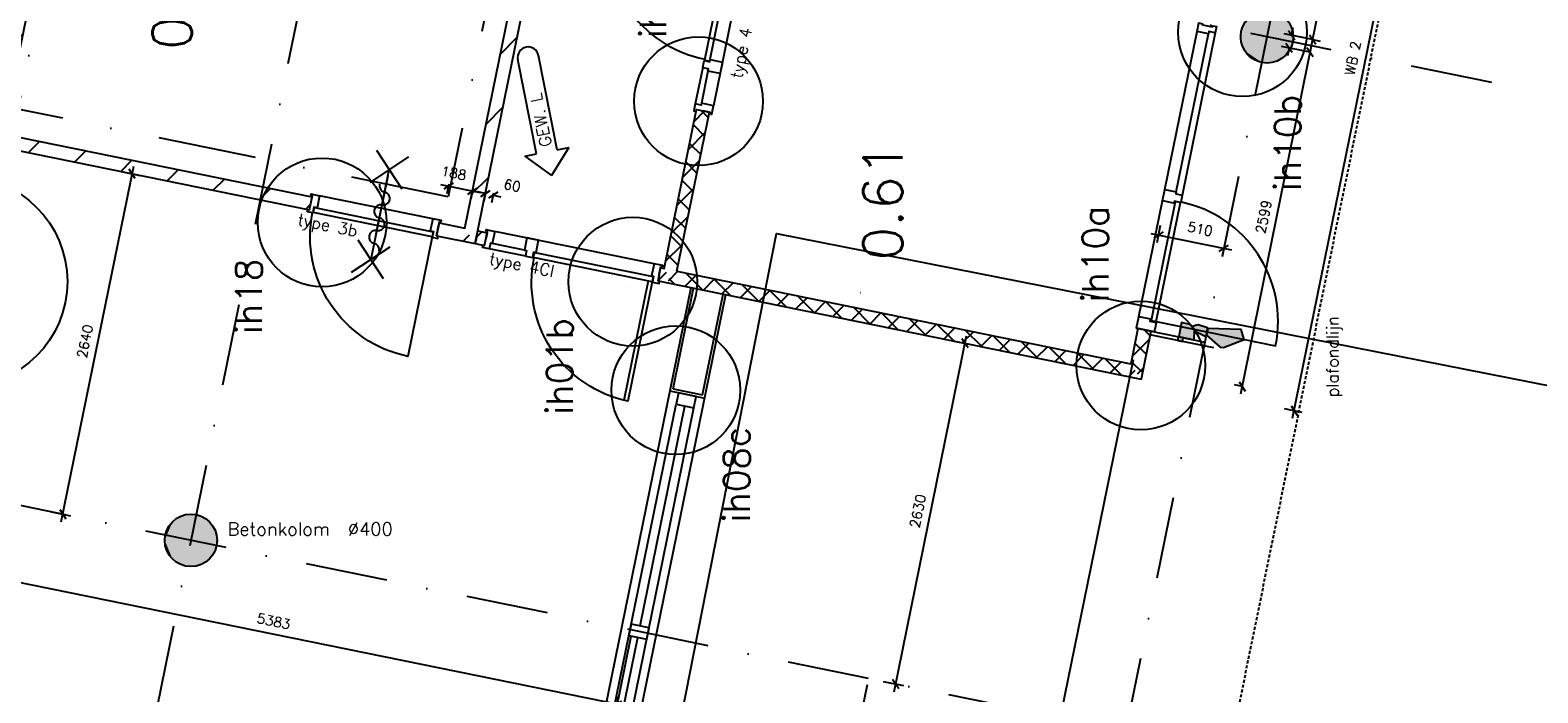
# Model space of a CAD drawing. Extents: x -33344 to 2055880, y -64816 to 121260.
# Tile 69 of 132: x 23890 to 35387, y 60730 to 65783. Entities that reach past the tile are written whole.
import ezdxf
from ezdxf.enums import TextEntityAlignment as Align

# ---------------------------------------------------------------- set-up
doc = ezdxf.new("R2010")
doc.units = 0
doc.header["$LTSCALE"] = 50
doc.header["$MEASUREMENT"] = 0
doc.header["$PDMODE"] = 3
doc.header["$PDSIZE"] = 0.1
for name, pattern in [('DASHDOT', [1, 0.5, -0.25, 0, -0.25]), ('DASHED', [0.75, 0.5, -0.25]), ('HIDDEN', [0.375, 0.25, -0.125]), ('HIDDENX2', [0.75, 0.5, -0.25]), ('STRAM_0WT$1$DASHDOT', [25, 12.5, -6.25, 0, -6.25])]:
    doc.linetypes.add(name, pattern=pattern)
doc.layers.get('0').update_dxf_attribs({"linetype": 'CONTINUOUS'})
doc.layers.get('DEFPOINTS').update_dxf_attribs({"linetype": 'CONTINUOUS'})
for name, color, linetype in [('00', 7, 'CONTINUOUS'), ('_BRANDCOMPART', 6, 'DASHDOT'), ('_DETAILNUMMERS', 4, 'CONTINUOUS'), ('_DETAILNUMMERSTEKST', 4, 'CONTINUOUS'), ('A--01A1_ACEER', 1, 'CONTINUOUS'), ('A--A21--_F123-', 9, 'CONTINUOUS'), ('A--A22--_F123-', 9, 'CONTINUOUS'), ('A--A28--_F12--', 7, 'CONTINUOUS'), ('A--L21--', 3, 'CONTINUOUS'), ('A--L22--', 3, 'CONTINUOUS'), ('A--L22--_F-2--', 7, 'CONTINUOUS'), ('A--L28--', 7, 'CONTINUOUS'), ('A--L28--_F12--', 7, 'CONTINUOUS'), ('A--L28DC1_KONSTR', 1, 'HIDDEN'), ('A--L31--_F123-', 7, 'CONTINUOUS'), ('A--L32--', 7, 'CONTINUOUS'), ('A--L32--_F123-', 1, 'CONTINUOUS'), ('A--L32--_F123-DRAAIR', 7, 'CONTINUOUS'), ('A--L35A2_PLAFONDS', 1, 'HIDDENX2'), ('A--L65--', 7, 'CONTINUOUS'), ('A--L65--_F-23-', 7, 'CONTINUOUS'), ('A--L65--_F123-', 7, 'CONTINUOUS'), ('A--M$1A-_F123-', 1, 'CONTINUOUS'), ('A--M01A1_GEWIJZIGDPIJL', 1, 'CONTINUOUS'), ('A--M01B1_GEWIJZIGDPIJL', 2, 'CONTINUOUS'), ('A--M1$A-_F123-', 1, 'CONTINUOUS'), ('A--T$1A-25_TEKST', 2, 'CONTINUOUS'), ('A--T$1A-_F123-_RN', 4, 'CONTINUOUS'), ('STRAM_0WT$0$A--L$7A-_STRA0', 1, 'STRAM_0WT$1$DASHDOT'), ('TEKST_KOZIJNMERK', 2, 'CONTINUOUS'), ('X--LR---_CP', 7, 'CONTINUOUS'), ('XREF', 7, 'CONTINUOUS'), ('Z', 7, 'CONTINUOUS')]:
    doc.layers.add(name, color=color, linetype=linetype)
doc.styles.add('ALFA-0_25', font='ROMANS')
doc.styles.add('B-01', font='SIMPLEX.SHX', dxfattribs={"width": 0.8, "height": 4.5})
doc.styles.add('HIEMSTRA', font='romans.shx')
doc.dimstyles.new('1OP2', dxfattribs={"dimscale": 30, "dimtxt": 2.5, "dimasz": 2, "dimexe": 2, "dimexo": 0, "dimgap": 2, "dimtad": 1, "dimdec": 0, "dimzin": 0, "dimtxsty": 'HIEMSTRA', "dimblk1": 'OBLIQUE', "dimblk2": 'OBLIQUE', "dimsah": 1, "dimcen": -3, "dimdle": 2, "dimclrd": 2, "dimclre": 2, "dimclrt": 3, "dimazin": 3, "dimtfac": 1, "dimtdec": 0, "dimtofl": 0, "dimtmove": 0, "dimatfit": 3, "dimtvp": 0.833333, "dimtolj": 1, "dimtzin": 0})
doc.dimstyles.new('STANDARD$0', dxfattribs={"dimscale": 30, "dimtxt": 2.5, "dimasz": 2, "dimexe": 2, "dimexo": 0, "dimgap": 2, "dimtad": 1, "dimdec": 0, "dimzin": 0, "dimtxsty": 'ALFA-0_25', "dimblk1": 'OBLIQUE', "dimblk2": 'OBLIQUE', "dimsah": 1, "dimcen": -3, "dimdle": 2, "dimclrd": 1, "dimclre": 1, "dimclrt": 2, "dimazin": 3, "dimtfac": 0.666667, "dimtofl": 0, "dimtmove": 0, "dimatfit": 3, "dimtvp": 0.833333, "dimtolj": 1, "dimtzin": 0})
pattern_1 = [(45, (-28763.22, -63905.21), (-84.85281, 84.85281), []), (135, (-28763.22, -63905.21), (-84.85281, -84.85281), [])]

# ---------------------------------------------------------------- blocks, each defined once
blk = doc.blocks.new('*U1442')
at = {"layer": 'A--A21--_F123-', "color": 2}
for points in [[(-3905, -19171), (-3964, -19210), (0, 0), (-49, 10)], [(0, 0), (49, -10), (-3905, -19171), (-3846, -19132)]]:
    blk.add_solid(points, dxfattribs=at)
blk = doc.blocks.new('*U1412')
at = {"layer": 'A--A22--_F123-', "linetype": 'CONTINUOUS'}
h = blk.add_hatch(dxfattribs=at)
h.set_pattern_fill('ALFALINE', color=256, scale=300, style=0)
h.set_pattern_definition([(45, (-23618.86, -64953.12), (-212.132, 212.132), [])])
h.paths.add_polyline_path([(0, 0), (59, 39), (2420, -442), (2410, -491), (2401, -540), (39, -59)])
at = {"layer": 'A--L22--_F-2--', "color": 3, "linetype": 'CONTINUOUS'}
for points in [[(59, 39), (59, 39), (2420, -442), (2420, -442)], [(39, -59), (39, -59), (2401, -540), (2401, -540)]]:
    blk.add_lwpolyline(points, dxfattribs=at)
blk = doc.blocks.new('*U1410')
at = {"layer": 'A--A22--_F123-', "linetype": 'CONTINUOUS'}
h = blk.add_hatch(dxfattribs=at)
h.set_pattern_fill('ALFALINE', color=256, scale=300, style=0)
h.set_pattern_definition([(45, (-26999.44, -64264.5), (-212.132, 212.132), [])])
h.paths.add_polyline_path([(0, 0), (10, 49), (206, 9), (245, -50), (284, -109), (-10, -49)])
at = {"layer": 'A--L22--_F-2--', "color": 3, "linetype": 'CONTINUOUS'}
for points in [[(0, 0), (-10, -49), (284, -109), (284, -109)], [(0, 0), (10, 49), (206, 9), (206, 9)]]:
    blk.add_lwpolyline(points, dxfattribs=at)
blk = doc.blocks.new('*U1409')
at = {"layer": 'A--A22--_F123-', "linetype": 'CONTINUOUS'}
h = blk.add_hatch(dxfattribs=at)
h.set_pattern_fill('ALFAKRS', color=256, scale=120, style=0)
h.set_pattern_definition([(45, (-28687.77, -63920.58), (-84.85281, 84.85281), []), (135, (-28687.77, -63920.58), (-84.85281, -84.85281), [])])
h.paths.add_polyline_path([(0, 0), (10, 49), (36, 44), (75, -15), (65, -64), (-10, -49)])
at = {"layer": 'A--L22--_F-2--', "color": 2, "linetype": 'CONTINUOUS'}
for points in [[(0, 0), (-10, -49), (65, -64), (65, -64)], [(0, 0), (10, 49), (36, 44), (36, 44)]]:
    blk.add_lwpolyline(points, dxfattribs=at)
blk = doc.blocks.new('Q0340081')
at = {"layer": 'A--L32--_F123-', "color": 2, "linetype": 'CONTINUOUS'}
blk.add_lwpolyline([(0, 0), (0, -40), (926.12, -40), (923.12, 0), (0, 0)], close=True, dxfattribs=at)
at = {"layer": 'A--L32--_F123-', "color": 1, "linetype": 'CONTINUOUS'}
blk.add_lwpolyline([(0, -40), (0, -970, 0.41421356), (930, -40)], format="xyb", dxfattribs=at)
blk = doc.blocks.new('DR_930TYPE3B')
at = {"layer": 'A--L32--_F123-', "color": 1}
blk.add_line((67, 0), (947, 0), dxfattribs=at)
for points in [[(0, -9), (0, 0), (67, 0), (67, -93.75), (42, -93.75), (42, -139), (0, -139), (0, -121), (12, -121), (12, -9), (0, -9)], [(1014, -9), (1014, 0), (947, 0), (947, -93.75), (972, -93.75), (972, -139), (1014, -139), (1014, -121), (1002, -121), (1002, -9), (1014, -9)]]:
    blk.add_lwpolyline(points, close=True, dxfattribs=at)
at = {"layer": 'X--LR---_CP', "color": 1, "linetype": 'CONTINUOUS'}
blk.add_point((0, 0), dxfattribs=at)
blk.add_point((0, 0), dxfattribs=at)
at = {"layer": 'A--L32--', "linetype": 'CONTINUOUS'}
blk.add_blockref('Q0340081', (43.94, -95.94), dxfattribs=at)
blk = doc.blocks.new('*U1399')
at = {"layer": 'A--A22--_F123-', "linetype": 'CONTINUOUS'}
h = blk.add_hatch(dxfattribs=at)
h.set_pattern_fill('ALFAKRS', color=256, scale=120, style=0)
h.set_pattern_definition([(45, (-27293.4, -64204.61), (-84.85281, 84.85281), []), (135, (-27293.4, -64204.61), (-84.85281, -84.85281), [])])
h.paths.add_polyline_path([(0, 0), (10, 49), (82, 34), (72, -15), (62, -64), (-10, -49)])
at = {"layer": 'A--L22--_F-2--', "color": 2, "linetype": 'CONTINUOUS'}
for points in [[(0, 0), (-10, -49), (62, -64), (72, -15)], [(0, 0), (10, 49), (82, 34), (72, -15)]]:
    blk.add_lwpolyline(points, dxfattribs=at)
blk = doc.blocks.new('S060204-')
at = {"layer": 'A--L65--_F-23-', "color": 255}
blk.add_circle((0, 0), 0.0123, dxfattribs=at)
at = {"layer": 'A--L65--_F123-', "color": 1, "linetype": 'CONTINUOUS'}
for points in [[(-1.25, 6.25), (1.25, 3.75)], [(1.25, 6.25), (-1.25, 3.75)], [(0, 0), (0, 5)]]:
    blk.add_lwpolyline(points, dxfattribs=at)
blk = doc.blocks.new('S060205A')
at = {"layer": 'A--L65--_F-23-', "color": 255}
blk.add_circle((0, -0.0123), 0.0123, dxfattribs=at)
at = {"layer": 'A--L65--_F123-', "color": 1, "linetype": 'CONTINUOUS'}
blk.add_lwpolyline([(0, -0.0123), (0, 6.2377)], dxfattribs=at)
for points in [[(-0.5, 5.7377, 0.41), (0, 5.2377)], [(0, 4.2377, 1), (0, 5.2377)], [(0, 4.2377, 1), (0, 3.2377)], [(0, 2.2377, 1), (0, 3.2377)], [(0, 2.2377, 1), (0, 1.2377)], [(0.5, 0.7377, 0.41), (0, 1.2377)]]:
    blk.add_lwpolyline(points, format="xyb", dxfattribs=at)
at = {"layer": 'A--L65--', "xscale": -1}
blk.add_blockref('S060204-', (0, 1.4877), dxfattribs=at)
blk.add_blockref('S060204-', (0, 1.4877), dxfattribs=at)
at = {"layer": 'A--L65--', "rotation": 180}
blk.add_blockref('S060204-', (0, 4.4877), dxfattribs=at)
blk.add_blockref('S060204-', (0, 4.4877), dxfattribs=at)
blk = doc.blocks.new('DR_930TYPE4')
at = {"layer": 'A--L32--_F123-', "color": 1}
for p, q in [((67, 0), (1307, 0)), ((1057, -94), (1307, -94)), ((1038, -139), (1322, -139))]:
    blk.add_line(p, q, dxfattribs=at)
at = {"layer": 'A--L32--_F123-'}
for points in [[(0, -9), (0, 0), (67, 0), (67, -94), (52, -94), (52, -139), (0, -139), (0, -121), (12, -121), (12, -9), (0, -9)], [(969, 0), (1055, 0), (1057, 0), (1057, -94), (1057, -94), (1040, -94), (1040, -137), (1038, -139), (986, -139), (984, -137), (984, -94), (969, -94), (967, -94), (967, 0)], [(1374, -9), (1374, 0), (1307, 0), (1307, -94), (1322, -94), (1322, -139), (1374, -139), (1374, -121), (1362, -121), (1362, -9), (1374, -9)], [(54, -96), (54, -136), (980, -136), (977, -96), (54, -96)]]:
    blk.add_lwpolyline(points, close=True, dxfattribs=at)
blk.add_point((1374, 0), dxfattribs=at)
blk.add_point((1374, 0), dxfattribs=at)
at = {"layer": 'A--L32--_F123-DRAAIR', "color": 1}
blk.add_lwpolyline([(54, -136), (54, -1066, 0.414214), (973, -136)], format="xyb", dxfattribs=at)
at = {"layer": 'X--LR---_CP', "color": 1, "linetype": 'CONTINUOUS'}
blk.add_point((0, 0), dxfattribs=at)
at = {"layer": 'X--LR---_CP', "color": 1}
blk.add_point((982, 0), dxfattribs=at)
blk = doc.blocks.new('*U1380')
at = {"layer": 'A--A22--_F123-', "linetype": 'CONTINUOUS'}
h = blk.add_hatch(dxfattribs=at)
h.set_pattern_fill('ALFAKRS', color=256, scale=120, style=0)
h.set_pattern_definition(pattern_1)
h.paths.add_polyline_path([(0, 0), (-39, 59), (208, 1272), (257, 1262), (306, 1252), (59, 39)])
at = {"layer": 'A--L22--_F-2--', "color": 2, "linetype": 'CONTINUOUS'}
for points in [[(-39, 59), (-39, 59), (208, 1272), (257, 1262)], [(59, 39), (59, 39), (306, 1252), (257, 1262)]]:
    blk.add_lwpolyline(points, dxfattribs=at)
blk = doc.blocks.new('*U1375')
at = {"layer": 'A--A22--_F123-', "linetype": 'CONTINUOUS'}
h = blk.add_hatch(dxfattribs=at)
h.set_pattern_fill('ALFALINE', color=256, scale=300, style=0)
h.set_pattern_definition([(45, (-27244.4, -64214.6), (-212.132, 212.132), [])])
h.paths.add_polyline_path([(0, 0), (39, -59), (566, 2527), (517, 2537), (458, 2498), (-39, 59)])
at = {"layer": 'A--L22--_F-2--', "color": 3, "linetype": 'CONTINUOUS'}
for points in [[(-39, 59), (-39, 59), (458, 2498), (458, 2498)], [(39, -59), (39, -59), (566, 2527), (566, 2527)]]:
    blk.add_lwpolyline(points, dxfattribs=at)
blk = doc.blocks.new('_OBLIQUE')
at = {"color": 0, "linetype": 'BYBLOCK'}
blk.add_line((-0.5, -0.5), (0.5, 0.5), dxfattribs=at)
blk = doc.blocks.new('*D81')
at = {"layer": 'A--M$1A-_F123-', "color": 1}
for p, q in [((33517, 62825), (34627, 68277)), ((34539, 68233), (34674, 68206)), ((33453, 62899), (33588, 62871))]:
    blk.add_line(p, q, dxfattribs=at)
at = {"layer": 'DEFPOINTS', "color": 0}
for p in [(34539, 68233), (34615, 68218), (33453, 62899)]:
    blk.add_point(p, dxfattribs=at)
at = {"layer": 'A--M$1A-_F123-', "color": 1, "xscale": 60, "yscale": 60, "zscale": 60}
for p, rotation in [((34615, 68218), 78.48629033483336), ((33529, 62883), 258.4862903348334)]:
    blk.add_blockref('_OBLIQUE', p, dxfattribs=dict(at, rotation=rotation))
at = {"layer": 'A--M$1A-_F123-', "color": 2, "insert": (33976, 65570), "char_height": 75, "attachment_point": 5, "rotation": 78.4863, "style": 'ALFA-0_25'}
blk.add_mtext('\\A1;WB 2', dxfattribs=at)
blk = doc.blocks.new('Q020479-')
at = {"layer": 'A--A28--_F12--', "color": 8}
for points in [[(-200, 0), (-77, 185), (0, 200)], [(-200, 0), (0, 200), (77, 185)], [(-200, 0), (-141, 141), (-77, 185)], [(-200, 0), (77, 185), (141, 141)], [(-200, 0), (-185, 77), (-141, 141)], [(-200, 0), (141, 141), (185, 77)], [(-200, 0), (185, 77), (200, 0)], [(-200, 0), (200, 0), (185, -77)], [(-200, 0), (185, -77), (141, -141)], [(-200, 0), (141, -141), (77, -185)], [(-200, 0), (77, -185), (0, -200)], [(-200, 0), (0, -200), (-77, -185)], [(-200, 0), (-77, -185), (-141, -141)], [(-200, 0), (-141, -141), (-185, -77)]]:
    blk.add_solid(points, dxfattribs=at)
at = {"layer": 'A--L28--_F12--', "color": 3, "linetype": 'CONTINUOUS'}
blk.add_lwpolyline([(-200, 0, -1), (200, 0, -1), (-200, 0)], format="xyb", close=True, dxfattribs=at)
at = {"layer": 'X--LR---_CP'}
for p in [(0, 200), (200, 0), (200, 0)]:
    blk.add_point(p, dxfattribs=at)
blk = doc.blocks.new('*U1325')
at = {"layer": 'A--A22--_F123-', "linetype": 'CONTINUOUS'}
h = blk.add_hatch(dxfattribs=at)
h.set_pattern_fill('ALFAKRS', color=256, scale=120, style=0)
h.set_pattern_definition(pattern_1)
h.paths.add_polyline_path([(0, 0), (59, 39), (3520, -666), (3559, -725), (3598, -784), (-10, -49)])
at = {"layer": 'A--L22--_F-2--', "color": 2, "linetype": 'CONTINUOUS'}
for points in [[(59, 39), (59, 39), (3520, -666), (3520, -666)], [(-10, -49), (-10, -49), (3598, -784), (3598, -784)]]:
    blk.add_lwpolyline(points, dxfattribs=at)
blk = doc.blocks.new('*U1289')
at = {"layer": 'A--A22--_F123-', "linetype": 'CONTINUOUS'}
h = blk.add_hatch(dxfattribs=at)
h.set_pattern_fill('ALFALINE', color=256, scale=300, style=0)
h.set_pattern_definition([(45, (-24136.9, -67496.22), (-212.132, 212.132), [])])
h.paths.add_polyline_path([(0, 0), (39, -59), (-459, -2504), (-518, -2543), (-567, -2533), (-49, 10)])
at = {"layer": 'A--L22--_F-2--', "color": 3, "linetype": 'CONTINUOUS'}
for points in [[(-49, 10), (-49, 10), (-567, -2533), (-567, -2533)], [(39, -59), (39, -59), (-459, -2504), (-459, -2504)]]:
    blk.add_lwpolyline(points, dxfattribs=at)
blk = doc.blocks.new('*D343')
at = {"layer": 'A--M$1A-_F123-', "color": 1, "linetype": 'CONTINUOUS'}
for p, q in [((33662, 65673), (33121, 63008)), ((33652, 65614), (33591, 65626)), ((33135, 63066), (33074, 63079))]:
    blk.add_line(p, q, dxfattribs=at)
at = {"layer": 'DEFPOINTS', "color": 0, "linetype": 'CONTINUOUS'}
for p in [(33652, 65614), (33133, 63067), (33135, 63066)]:
    blk.add_point(p, dxfattribs=at)
at = {"layer": 'A--M$1A-_F123-', "color": 1, "linetype": 'CONTINUOUS', "xscale": 60, "yscale": 60, "zscale": 60}
for p, rotation in [((33650, 65614), 78.52823395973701), ((33133, 63067), 258.528233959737)]:
    blk.add_blockref('_OBLIQUE', p, dxfattribs=dict(at, rotation=rotation))
at = {"layer": 'A--M$1A-_F123-', "color": 2, "linetype": 'CONTINUOUS', "insert": (33296, 64360), "char_height": 75, "attachment_point": 5, "rotation": 78.5282, "style": 'ALFA-0_25'}
blk.add_mtext('\\A1;2599', dxfattribs=at)
blk = doc.blocks.new('*D344')
at = {"layer": 'A--M$1A-_F123-', "color": 1, "linetype": 'CONTINUOUS'}
for p, q in [((33510, 65745), (33522, 65803)), ((33650, 65614), (33432, 65659)), ((33670, 65712), (33452, 65756)), ((33490, 65647), (33478, 65588))]:
    blk.add_line(p, q, dxfattribs=at)
at = {"layer": 'DEFPOINTS', "color": 0, "linetype": 'CONTINUOUS'}
for p in [(33510, 65745), (33670, 65712), (33650, 65614)]:
    blk.add_point(p, dxfattribs=at)
at = {"layer": 'A--M$1A-_F123-', "color": 1, "linetype": 'CONTINUOUS', "xscale": 60, "yscale": 60, "zscale": 60}
for p, rotation in [((33510, 65745), 258.4854927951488), ((33490, 65647), 78.48549279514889)]:
    blk.add_blockref('_OBLIQUE', p, dxfattribs=dict(at, rotation=rotation))
at = {"layer": 'A--M$1A-_F123-', "color": 2, "linetype": 'CONTINUOUS', "insert": (33593, 66148), "char_height": 75, "attachment_point": 5, "rotation": 78.4855, "style": 'ALFA-0_25'}
blk.add_mtext('\\A1;100', dxfattribs=at)
blk = doc.blocks.new('*D345')
at = {"layer": 'A--M$1A-_F123-', "color": 1, "linetype": 'CONTINUOUS'}
for p, q in [((33658, 65653), (34270, 68657)), ((34258, 68598), (34316, 68586)), ((33670, 65712), (33728, 65700))]:
    blk.add_line(p, q, dxfattribs=at)
at = {"layer": 'DEFPOINTS', "color": 0, "linetype": 'CONTINUOUS'}
for p in [(34258, 68598), (34258, 68598), (33670, 65712)]:
    blk.add_point(p, dxfattribs=at)
at = {"layer": 'A--M$1A-_F123-', "color": 1, "linetype": 'CONTINUOUS', "xscale": 60, "yscale": 60, "zscale": 60}
for p, rotation in [((34258, 68598), 78.48631741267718), ((33670, 65712), 258.4863174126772)]:
    blk.add_blockref('_OBLIQUE', p, dxfattribs=dict(at, rotation=rotation))
at = {"layer": 'A--M$1A-_F123-', "color": 2, "linetype": 'CONTINUOUS', "insert": (33868, 67175), "char_height": 75, "attachment_point": 5, "rotation": 78.4863, "style": 'ALFA-0_25'}
blk.add_mtext('\\A1;2945', dxfattribs=at)
blk = doc.blocks.new('*D351')
at = {"layer": 'A--M$1A-_F123-', "color": 1, "linetype": 'CONTINUOUS'}
for p, q in [((28470, 61159), (28353, 60584)), ((30273, 60792), (30156, 60217)), ((28306, 60655), (30227, 60264))]:
    blk.add_line(p, q, dxfattribs=at)
at = {"layer": 'DEFPOINTS', "color": 0, "linetype": 'CONTINUOUS'}
for p in [(28470, 61159), (30273, 60792), (30168, 60276)]:
    blk.add_point(p, dxfattribs=at)
at = {"layer": 'A--M$1A-_F123-', "color": 1, "linetype": 'CONTINUOUS', "xscale": 60, "yscale": 60, "zscale": 60}
for p, rotation in [((28365, 60643), 168.4862903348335), ((30168, 60276), 348.4862903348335)]:
    blk.add_blockref('_OBLIQUE', p, dxfattribs=dict(at, rotation=rotation))
at = {"layer": 'A--M$1A-_F123-', "color": 2, "linetype": 'CONTINUOUS', "insert": (29286, 60555), "char_height": 75, "attachment_point": 5, "rotation": 348.4863, "style": 'ALFA-0_25'}
blk.add_mtext('\\A1;1840', dxfattribs=at)
blk = doc.blocks.new('*D406')
at = {"layer": 'A--M$1A-_F123-', "color": 1, "linetype": 'CONTINUOUS'}
for p, q in [((23090, 61718), (23102, 61776)), ((28424, 60631), (23031, 61730)), ((28365, 60643), (28377, 60702))]:
    blk.add_line(p, q, dxfattribs=at)
at = {"layer": 'DEFPOINTS', "color": 0, "linetype": 'CONTINUOUS'}
for p in [(23090, 61718), (23090, 61718), (28365, 60643)]:
    blk.add_point(p, dxfattribs=at)
at = {"layer": 'A--M$1A-_F123-', "color": 1, "linetype": 'CONTINUOUS', "xscale": 60, "yscale": 60, "zscale": 60}
for p, rotation in [((23090, 61718), 168.4862903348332), ((28365, 60643), 348.4862903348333)]:
    blk.add_blockref('_OBLIQUE', p, dxfattribs=dict(at, rotation=rotation))
at = {"layer": 'A--M$1A-_F123-', "color": 2, "linetype": 'CONTINUOUS', "insert": (25747, 61276), "char_height": 75, "attachment_point": 5, "rotation": 348.4863, "style": 'ALFA-0_25'}
blk.add_mtext('\\A1;5383', dxfattribs=at)
blk = doc.blocks.new('*D531')
at = {"layer": 'A--M$1A-_F123-', "color": 1, "linetype": 'CONTINUOUS'}
for p, q in [((32508, 64293), (32482, 64162)), ((32435, 64233), (33052, 64107)), ((33008, 64191), (32981, 64061))]:
    blk.add_line(p, q, dxfattribs=at)
at = {"layer": 'DEFPOINTS', "color": 0, "linetype": 'CONTINUOUS'}
for p in [(32508, 64293), (33008, 64191), (32993, 64119)]:
    blk.add_point(p, dxfattribs=at)
at = {"layer": 'A--M$1A-_F123-', "color": 1, "linetype": 'CONTINUOUS', "xscale": 60, "yscale": 60, "zscale": 60}
for p, rotation in [((32494, 64221), 168.4862903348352), ((32993, 64119), 348.4862903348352)]:
    blk.add_blockref('_OBLIQUE', p, dxfattribs=dict(at, rotation=rotation))
at = {"layer": 'A--M$1A-_F123-', "color": 2, "linetype": 'CONTINUOUS', "insert": (32812, 64267), "char_height": 75, "attachment_point": 5, "rotation": 348.4863, "style": 'ALFA-0_25'}
blk.add_mtext('\\A1;510', dxfattribs=at)
blk = doc.blocks.new('*D701')
at = {"layer": 'A--M1$A-_F123-', "color": 1}
for p, q in [((27020, 64606), (27322, 64544)), ((27082, 64609), (27067, 64535)), ((27266, 64572), (27251, 64497))]:
    blk.add_line(p, q, dxfattribs=at)
at = {"layer": 'DEFPOINTS', "color": 0}
for p in [(27082, 64609), (27263, 64556), (27266, 64572)]:
    blk.add_point(p, dxfattribs=at)
at = {"layer": 'A--M1$A-_F123-', "color": 1, "xscale": 60, "yscale": 60, "zscale": 60}
for p, rotation in [((27079, 64594), 168.4862992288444), ((27263, 64556), 348.4862992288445)]:
    blk.add_blockref('_OBLIQUE', p, dxfattribs=dict(at, rotation=rotation))
at = {"layer": 'A--M1$A-_F123-', "color": 2, "insert": (27120, 64693), "char_height": 75, "attachment_point": 5, "rotation": 348.4863, "style": 'ALFA-0_25'}
blk.add_mtext('\\A1;188', dxfattribs=at)
blk = doc.blocks.new('*D702')
at = {"layer": 'A--M1$A-_F123-', "color": 1}
for p, q in [((27361, 64538), (27302, 64550)), ((27364, 64552), (27349, 64479)), ((27423, 64539), (27408, 64467)), ((27420, 64525), (27479, 64513))]:
    blk.add_line(p, q, dxfattribs=at)
at = {"layer": 'DEFPOINTS', "color": 0}
for p in [(27364, 64552), (27420, 64525), (27423, 64539)]:
    blk.add_point(p, dxfattribs=at)
at = {"layer": 'A--M1$A-_F123-', "color": 1, "xscale": 60, "yscale": 60, "zscale": 60}
for p, rotation in [((27361, 64538), 348.0635147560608), ((27420, 64525), 168.0635147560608)]:
    blk.add_blockref('_OBLIQUE', p, dxfattribs=dict(at, rotation=rotation))
at = {"layer": 'A--M1$A-_F123-', "color": 2, "insert": (27566, 64599), "char_height": 75, "attachment_point": 5, "rotation": 348.0635, "style": 'ALFA-0_25'}
blk.add_mtext('\\A1;60', dxfattribs=at)
blk = doc.blocks.new('DETAILNR')
at = {"layer": '_DETAILNUMMERS'}
blk.add_circle((33, -23), 491, dxfattribs=at)
at = {"layer": 'X--LR---_CP'}
blk.add_point((0, 0), dxfattribs=at)
at = {"layer": '_DETAILNUMMERSTEKST', "style": 'ALFA-0_25'}
blk.add_attdef('DETAILNR', text='', height=200, rotation=90, dxfattribs=at).set_placement((-618, 224), align=Align.RIGHT)
blk = doc.blocks.new('STRAM_0WT')
at = {"layer": 'STRAM_0WT$0$A--L$7A-_STRA0'}
for p, q in [((-38410.733, 89013.047), (-64231.371, -37744.184)), ((-44567.212, 68559.429), (-66142.131, -37354.959)), ((-35527.847, 66718.097), (-57057.909, -38976.081)), ((-40582.592, 33136.193), (-56863.529, 36452.644)), ((-41660.445, 27844.858), (-57941.382, 31161.309))]:
    blk.add_line(p, q, dxfattribs=at)
blk = doc.blocks.new('*D834')
at = {"layer": 'A--M$1A-_F123-', "color": 2, "linetype": 'CONTINUOUS'}
for p, q in [((24127, 62033), (24680, 64747)), ((24572, 64708), (24727, 64676)), ((24043, 62112), (24198, 62080))]:
    blk.add_line(p, q, dxfattribs=at)
at = {"layer": 'DEFPOINTS', "color": 0, "linetype": 'CONTINUOUS'}
for p in [(24572, 64708), (24668, 64688), (24043, 62112)]:
    blk.add_point(p, dxfattribs=at)
at = {"layer": 'A--M$1A-_F123-', "color": 2, "linetype": 'CONTINUOUS', "xscale": 60, "yscale": 60, "zscale": 60}
for p, rotation in [((24668, 64688), 78.48629033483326), ((24139, 62092), 258.4862903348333)]:
    blk.add_blockref('_OBLIQUE', p, dxfattribs=dict(at, rotation=rotation))
at = {"layer": 'A--M$1A-_F123-', "color": 3, "linetype": 'CONTINUOUS', "insert": (24308, 63410), "char_height": 75, "attachment_point": 5, "rotation": 78.4863, "style": 'HIEMSTRA'}
blk.add_mtext('\\A1;2640', dxfattribs=at)
blk = doc.blocks.new('*U1054')
at = {"layer": 'A--A22--_F123-', "linetype": 'CONTINUOUS'}
h = blk.add_hatch(dxfattribs=at)
h.set_pattern_fill('ALFAKRS', color=256, scale=120, style=0)
h.set_pattern_definition([(45, (-32386.36, -63498.77), (-84.85281, 84.85281), []), (135, (-32386.36, -63498.77), (-84.85281, -84.85281), [])])
h.paths.add_polyline_path([(0, 0), (49, -10), (-25, -377), (-64, -318), (-103, -260), (-49, 10)])
at = {"layer": 'A--L22--_F-2--', "color": 2, "linetype": 'CONTINUOUS'}
for points in [[(0, 0), (-49, 10), (-103, -260), (-103, -260)], [(0, 0), (49, -10), (-25, -377), (-25, -377)]]:
    blk.add_lwpolyline(points, dxfattribs=at)
blk = doc.blocks.new('*D1021')
at = {"layer": 'A--M$1A-_F123-', "color": 2, "linetype": 'CONTINUOUS'}
for p, q in [((30478, 60739), (31031, 63453)), ((30923, 63414), (31078, 63383)), ((30394, 60818), (30549, 60786))]:
    blk.add_line(p, q, dxfattribs=at)
at = {"layer": 'DEFPOINTS', "color": 0, "linetype": 'CONTINUOUS'}
for p in [(30923, 63414), (31019, 63395), (30394, 60818)]:
    blk.add_point(p, dxfattribs=at)
at = {"layer": 'A--M$1A-_F123-', "color": 2, "linetype": 'CONTINUOUS', "xscale": 60, "yscale": 60, "zscale": 60}
for p, rotation in [((31019, 63395), 78.48629033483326), ((30490, 60798), 258.4862903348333)]:
    blk.add_blockref('_OBLIQUE', p, dxfattribs=dict(at, rotation=rotation))
at = {"layer": 'A--M$1A-_F123-', "color": 3, "linetype": 'CONTINUOUS', "insert": (30659, 62116), "char_height": 75, "attachment_point": 5, "rotation": 78.4863, "style": 'HIEMSTRA'}
blk.add_mtext('\\A1;2630', dxfattribs=at)
blk = doc.blocks.new('A$C39B70B01')
at = {"layer": 'A--M01A1_GEWIJZIGDPIJL'}
for p, q in [((-72, 186), (-591, 705)), ((-186, 72), (-705, 591)), ((-72, 186), (-8, 250)), ((-8, 250), (0, 0)), ((-250, 8), (-186, 72)), ((-250, 8), (0, 0))]:
    blk.add_line(p, q, dxfattribs=at)
blk.add_arc((-648, 648), 80.9, 45, 225, dxfattribs=at)
at = {"layer": 'A--M01B1_GEWIJZIGDPIJL', "style": 'HIEMSTRA'}
blk.add_text('GEW. L', height=90, rotation=135, dxfattribs=at).set_placement((-125, 191))

msp = doc.modelspace()

# ---------------------------------------------------------------- hatches: boundary and pattern name
at = {"layer": 'A--L31--_F123-', "linetype": 'CONTINUOUS'}
h = msp.add_hatch(color=13, dxfattribs=at)
h.paths.add_polyline_path([(32639.5, 63416.3), (32677.4, 63408.6), (32683.2, 63437.2), (32645.3, 63444.9)])
h.paths.add_polyline_path([(32671, 63554), (32649, 63446.2), (32766.5, 63421.9), (32768.2, 63494.2), (32745.6, 63526.2), (32734.5, 63539.7)])
h.paths.add_polyline_path([(32869.4, 63515.6), (32855.1, 63445), (32778.4, 63482.8), (32771.9, 63493.6), (32747.9, 63527.2), (32796.8, 63539.1)])
h.paths.add_polyline_path([(32990.1, 63362.3), (33148.7, 63423.8), (33124.6, 63500.5), (32870.2, 63509.3), (32859.8, 63458.3), (32965.2, 63365.8)])

# ---------------------------------------------------------------- linework, layer by layer
at = {"layer": '_BRANDCOMPART', "ltscale": 30}
msp.add_lwpolyline([(27783.8, 67976.5), (27078.1, 64512.2), (21419, 65664.9)], dxfattribs=at)
at = {"layer": '_DETAILNUMMERS'}
msp.add_circle((23373.5, 63865.8), 800, dxfattribs=at)
at = {"layer": 'A--01A1_ACEER', "linetype": 'CONTINUOUS'}
msp.add_line((32300.1, 63270.6), (28510.9, 44668.8), dxfattribs=at)
at = {"layer": 'A--L31--_F123-', "color": 1, "linetype": 'CONTINUOUS'}
msp.add_line((32327.5, 63510.6), (32847.9, 63404.7), dxfattribs=at)
at = {"layer": 'A--L31--_F123-', "color": 2, "linetype": 'CONTINUOUS'}
msp.add_line((32917.2, 63360.2), (32429.3, 63458.8), dxfattribs=at)
at = {"layer": 'A--L31--_F123-', "color": 13, "linetype": 'CONTINUOUS'}
msp.add_lwpolyline([(32732, 39104.9), (24937, 40639), (29580.2, 64231.5), (37375.2, 62697.4)], close=True, dxfattribs=at)
at = {"layer": 'A--L31--_F123-', "color": 1, "linetype": 'CONTINUOUS'}
for points in [[(32671, 63554), (32671, 63554), (32649, 63446.2), (32766.5, 63421.9), (32768.2, 63494.2), (32745.6, 63526.2), (32734.5, 63539.7), (32671, 63554)], [(32869.4, 63515.6), (32855.1, 63445), (32778.4, 63482.8), (32771.9, 63493.6), (32747.9, 63527.2), (32796.8, 63539.1), (32869.4, 63515.6)], [(32990.1, 63362.3), (33148.7, 63423.8), (33124.6, 63500.5), (32870.2, 63509.3), (32859.8, 63458.3), (32965.2, 63365.8), (32990.1, 63362.3)]]:
    msp.add_lwpolyline(points, dxfattribs=at)
msp.add_lwpolyline([(32639.5, 63416.3), (32677.4, 63408.6), (32683.2, 63437.2), (32645.3, 63444.9)], close=True, dxfattribs=at)
at = {"layer": 'A--L32--', "color": 1, "linetype": 'CONTINUOUS'}
msp.add_line((28419.3, 62962.6), (28604.9, 63873.8), dxfattribs=at)
at = {"layer": 'A--L32--_F123-', "color": 1}
msp.add_line((32345.5, 63598.8), (32788.3, 65772.7), dxfattribs=at)
at = {"layer": 'A--L32--_F123-'}
for p, q in [((32630.3, 64551.1), (32875.5, 65754.9)), ((32927.9, 65761.6), (32675.5, 64522.6)), ((26253.9, 50685.4), (28929.5, 63820.3)), ((28792.5, 63047.4), (28949.1, 63816.3)), ((26518.4, 50631.5), (29194, 63766.4)), ((29017.8, 63001.5), (29174.4, 63770.4)), ((28768.9, 63031.8), (29033.4, 62977.9)), ((28792.5, 63047.4), (29017.8, 63001.5)), ((25599.5, 47144.7), (28815.1, 62930.6)), ((25735.7, 47117), (28951.3, 62902.8)), ((28541.9, 61241.1), (28883.2, 62916.7)), ((28182.6, 59477.3), (28523.9, 61152.9))]:
    msp.add_line(p, q, dxfattribs=at)
for points in [[(32788.3, 65772.7), (32801.7, 65838.3), (32831.1, 65832.4), (32829.3, 65823.5), (32906.7, 65807.8), (32908.5, 65816.6), (32937.9, 65810.6), (32927.9, 65761.6), (32878.9, 65771.6), (32875.5, 65754.9)], [(32525.6, 64482.7), (32542.7, 64567), (32543.1, 64568.9), (32630.3, 64551.1), (32630.3, 64551.1), (32626.9, 64534.5), (32674, 64524.9), (32675.5, 64522.6), (32665.1, 64471.6), (32662.8, 64470), (32615.8, 64479.6), (32612.4, 64463), (32612.4, 64463), (32525.2, 64480.7)], [(32327.9, 63512.6), (32345.1, 63596.9), (32345.5, 63598.8), (32432.7, 63581.1), (32432.7, 63581.1), (32429.3, 63564.4), (32476.4, 63554.8), (32477.9, 63552.5), (32467.5, 63501.5), (32461.8, 63483.3), (32414.8, 63492.9), (32414.8, 63492.9), (32414.8, 63492.9), (32327.5, 63510.6)]]:
    msp.add_lwpolyline(points, close=True, dxfattribs=at)
at = {"layer": 'A--L32--_F123-', "color": 2}
for points in [[(28815.1, 62930.6), (28951.3, 62902.8), (28969.2, 62991), (28833, 63018.8)], [(28455.8, 61166.8), (28592, 61139), (28610, 61227.2), (28473.8, 61255)]]:
    msp.add_lwpolyline(points, close=True, dxfattribs=at)
at = {"layer": 'A--L35A2_PLAFONDS'}
msp.add_lwpolyline([(35586.8, 72808), (30995.3, 50267.6), (32170.2, 50267.6, -0.1508341), (33241.7, 40007.3), (36654.5, 40007.3), (36654.5, 57571.9, -0.3435825), (38654.6, 60311.8), (38654.9, 65437.6), (36637.5, 65007.7), (36637.5, 72593.9)], format="xyb", close=True, dxfattribs=at)
at = {"layer": 'X--LR---_CP', "color": 1, "linetype": 'CONTINUOUS'}
msp.add_point((30220.6, 63781.8), dxfattribs=at)
msp.add_point((30220.6, 63781.8), dxfattribs=at)
at = {"layer": 'Z'}
msp.add_line((27009.4, 64313.5), (26989.5, 64215.5), dxfattribs=at)

# ---------------------------------------------------------------- block references
at = {"layer": '00'}
ref = msp.add_blockref('DETAILNR', (28963.9, 65208.1), dxfattribs=dict(at, rotation=90))
ref.add_attrib('DETAILNR', 'ih01b', dxfattribs={"layer": '_DETAILNUMMERSTEKST', "height": 200, "rotation": 90, "style": 'ALFA-0_25'}).set_placement((28740.1, 66460.3), align=Align.RIGHT)
ref = msp.add_blockref('DETAILNR', (33112.1, 65734.2), dxfattribs=dict(at, rotation=90))
ref.add_attrib('DETAILNR', 'ih10b', dxfattribs={"layer": '_DETAILNUMMERSTEKST', "height": 200, "rotation": 90, "style": 'ALFA-0_25'}).set_placement((33579.9, 65293.9), align=Align.RIGHT)
ref = msp.add_blockref('DETAILNR', (26093, 64284.2), dxfattribs=dict(at, rotation=90))
ref.add_attrib('DETAILNR', 'ih18', dxfattribs={"layer": '_DETAILNUMMERSTEKST', "height": 200, "rotation": 90, "style": 'ALFA-0_25'}).set_placement((25657.5, 64040.7), align=Align.RIGHT)
ref = msp.add_blockref('DETAILNR', (32336.3, 63193.2), dxfattribs=dict(at, rotation=90))
ref.add_attrib('DETAILNR', 'ih10a', dxfattribs={"layer": '_DETAILNUMMERSTEKST', "height": 200, "rotation": 90, "style": 'ALFA-0_25'}).set_placement((32112.5, 64445.4), align=Align.RIGHT)
ref = msp.add_blockref('DETAILNR', (28462.5, 63832.1), dxfattribs=dict(at, rotation=90))
ref.add_attrib('DETAILNR', 'ih01b', dxfattribs={"layer": '_DETAILNUMMERSTEKST', "height": 200, "rotation": 90, "style": 'ALFA-0_25'}).set_placement((28027, 63588.6), align=Align.RIGHT)
ref = msp.add_blockref('DETAILNR', (28790.4, 63004.5), dxfattribs=dict(at, rotation=90))
ref.add_attrib('DETAILNR', 'ih08c', dxfattribs={"layer": '_DETAILNUMMERSTEKST', "height": 200, "rotation": 90, "style": 'ALFA-0_25'}).set_placement((29377.2, 62758.3), align=Align.RIGHT)
at = {"layer": 'A--L21--', "linetype": 'CONTINUOUS'}
for name, p in [('*U1442', (27056.6, 83332.3)), ('*U1289', (24136.9, 67496.2))]:
    msp.add_blockref(name, p, dxfattribs=at)
at = {"layer": 'A--L22--'}
for name, p in [('*U1375', (27244.4, 64214.6)), ('*U1380', (28763.2, 63905.2)), ('*U1412', (23618.9, 64953.1)), ('*U1410', (26999.4, 64264.5)), ('*U1399', (27293.4, 64204.6)), ('*U1409', (28687.8, 63920.6)), ('*U1325', (28763.2, 63905.2))]:
    msp.add_blockref(name, p, dxfattribs=at)
at = {"layer": 'A--L22--', "color": 1, "linetype": 'CONTINUOUS'}
msp.add_blockref('*U1054', (32386.4, 63498.8), dxfattribs=at)
at = {"layer": 'A--L28--', "linetype": 'CONTINUOUS', "rotation": 78.48629033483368}
msp.add_blockref('Q020479-', (33322, 65732.4), dxfattribs=at)
msp.add_blockref('Q020479-', (33322, 65732.4), dxfattribs=at)
at = {"layer": 'A--L28--', "linetype": 'CONTINUOUS'}
msp.add_blockref('Q020479-', (25115.6, 61893.1), dxfattribs=at)
msp.add_blockref('Q020479-', (25115.6, 61893.1), dxfattribs=at)
at = {"layer": 'A--L28DC1_KONSTR', "color": 0, "linetype": 'CONTINUOUS', "rotation": 326.2466354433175}
msp.add_blockref('A$C39B70B01', (27866.4, 64675.6), dxfattribs=at)
at = {"layer": 'A--L32--', "linetype": 'CONTINUOUS'}
for name, p, rotation in [('DR_930TYPE4', (29361.7, 66487.6), 258.4862903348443), ('Q0340081', (32437.5, 63569.8), 78.48629033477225)]:
    msp.add_blockref(name, p, dxfattribs=dict(at, rotation=rotation))
at = {"layer": 'A--L32--', "xscale": -1, "rotation": 348.4863}
msp.add_blockref('DR_930TYPE3B', (27025.4, 64331.7), dxfattribs=at)
at = {"layer": 'A--L32--', "linetype": 'CONTINUOUS', "xscale": -0.9999999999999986, "rotation": 348.4862903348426}
msp.add_blockref('DR_930TYPE4', (28713.7, 63987.8), dxfattribs=at)
at = {"layer": 'A--L65--', "xscale": 100, "yscale": 100, "zscale": 2, "rotation": 168.4862903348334}
msp.add_blockref('S060205A', (26617.4, 64669.9), dxfattribs=at)
at = {"layer": 'XREF', "linetype": 'DASHED', "ltscale": 20}
msp.add_blockref('STRAM_0WT', (75619.4, 32246.9), dxfattribs=at)

# ---------------------------------------------------------------- texts
at = {"layer": 'A--T$1A-25_TEKST', "style": 'B-01'}
msp.add_text('Betonkolom  %%C400', height=100, dxfattribs=at).set_placement((25395.1, 61929.4))
at = {"layer": 'A--T$1A-_F123-_RN', "style": 'ALFA-0_25'}
for s, p in [('0.53', (25121.4, 65633)), ('0.61', (30542.3, 64027.1))]:
    msp.add_text(s, height=300, rotation=90, dxfattribs=at).set_placement(p)
at = {"layer": 'TEKST_KOZIJNMERK', "style": 'HIEMSTRA'}
for s, rotation, p in [('type 4', 78.486, (29318.1, 65410.1)), ('type 3b', 348.486, (25922.8, 64297.9)), ('type 4CI', 348.486, (27383.4, 64000.3)), ('plafondlijn', 90, (33866.3, 62985.3))]:
    msp.add_text(s, height=90, rotation=rotation, dxfattribs=at).set_placement(p)

# ---------------------------------------------------------------- dimensions: what is measured, and where the dimension line sits
at = {"layer": 'A--M$1A-_F123-', "linetype": 'CONTINUOUS'}
for p1, p2, distance, picture, middle in [((33669.6, 65712.1), (34257.6, 68598.3), 0, '*D345', (33868.1, 67174.6)), ((33651.5, 65613.7), (33134.6, 63066.3), -1.9, '*D343', (33295.6, 64359.8)), ((28364.8, 60643), (23089.8, 61717.6), 0, '*D406', (25746.7, 61275.8)), ((28469.9, 61158.8), (30272.8, 60791.6), -526.4, '*D351', (29285.7, 60554.9))]:
    dim = msp.add_aligned_dim(p1=p1, p2=p2, distance=distance, dimstyle='STANDARD$0', dxfattribs=at)
    dim.commit()
    dim.dimension.update_dxf_attribs({"geometry": picture, "text_midpoint": middle})
at = {"layer": 'A--M$1A-_F123-'}
dim = msp.add_aligned_dim(p1=(33452.5, 62899), p2=(34539.1, 68233.3), distance=-77.8, text='WB 2', dimstyle='STANDARD$0', dxfattribs=at)
dim.commit()
dim.dimension.update_dxf_attribs({"geometry": '*D81', "text_midpoint": (33976.5, 65570.1)})
at = {"layer": 'A--M$1A-_F123-', "linetype": 'CONTINUOUS'}
for base, p1, p2, angle, picture, middle in [((33510.4, 65744.5), (33649.7, 65614.1), (33669.6, 65712.1), 78.48549, '*D344', (33592.5, 66147.7)), ((32993.4, 64119.4), (32508.4, 64293.1), (33008.1, 64191.3), 348.48629, '*D531', (32812, 64267.1))]:
    dim = msp.add_linear_dim(base=base, p1=p1, p2=p2, angle=angle, dimstyle='STANDARD$0', dxfattribs=at)
    dim.commit()
    dim.dimension.update_dxf_attribs({"geometry": picture, "text_midpoint": middle, "dimtype": 161})
for p1, p2, text, picture, middle in [((24042.8, 62111.6), (24571.7, 64708), '2640', '*D834', (24308.3, 63409.6)), ((30393.8, 60818), (30922.6, 63414.3), '2630', '*D1021', (30659.3, 62115.9))]:
    dim = msp.add_aligned_dim(p1=p1, p2=p2, distance=-98.6, text=text, dimstyle='1OP2', dxfattribs=at)
    dim.commit()
    dim.dimension.update_dxf_attribs({"geometry": picture, "text_midpoint": middle})
at = {"layer": 'A--M1$A-_F123-'}
for base, p1, p2, angle, picture, middle in [((27263, 64556.2), (27081.9, 64609.3), (27266.1, 64571.7), 348.4863, '*D701', (27120, 64693.1)), ((27420.2946, 64525.2722), (27364.1188, 64551.7775), (27423.255, 64539.2762), 348.06351, '*D702', (27565.7048, 64598.9364))]:
    dim = msp.add_linear_dim(base=base, p1=p1, p2=p2, angle=angle, dimstyle='STANDARD$0', dxfattribs=at)
    dim.commit()
    dim.dimension.update_dxf_attribs({"geometry": picture, "text_midpoint": middle, "dimtype": 161})

doc.saveas('drawing.dxf')
